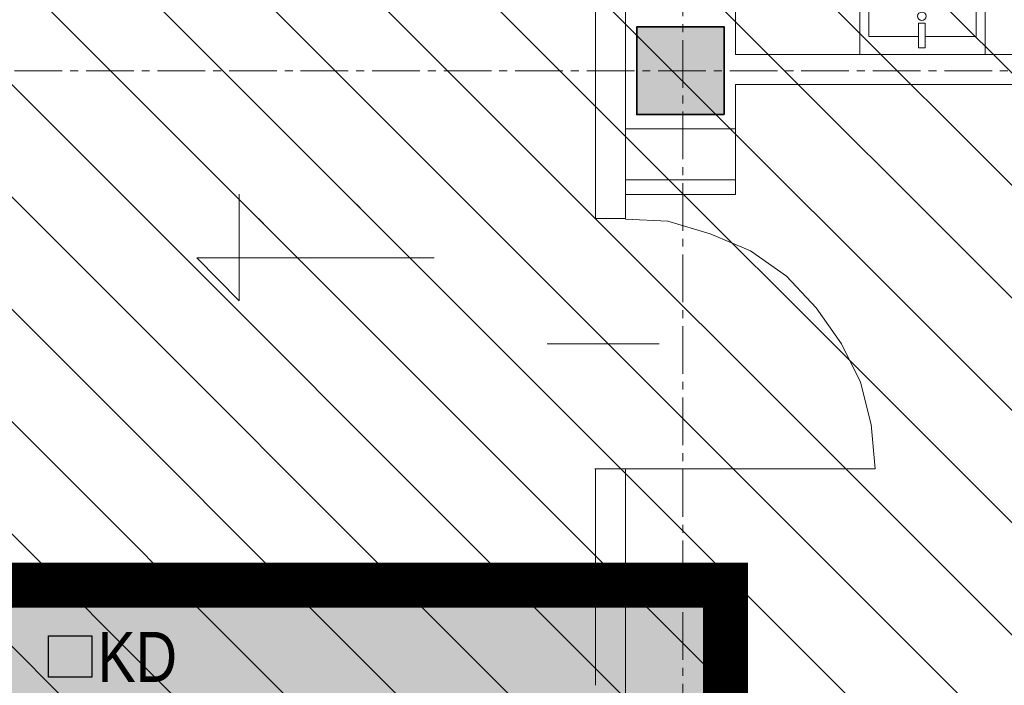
# Model space of a CAD drawing. Header units: millimetres. Extents: x -1413 to 4627, y 0 to 12711.
# Tile 240 of 247: x 2441 to 2834, y 10576 to 10842. Entities that reach past the tile are written whole.
import ezdxf

# ---------------------------------------------------------------- set-up
doc = ezdxf.new("R2010")
doc.units = ezdxf.units.MM
for name, pattern in [('ACAD_ISO02W100', [15, 12, -3]), ('CENTER2', [28.575, 19.05, -3.175, 3.175, -3.175]), ('DASHED2', [0.375, 0.25, -0.125])]:
    doc.linetypes.add(name, pattern=pattern)
doc.layers.add('72', color=1, linetype='Continuous')
for name, color, linetype, lineweight in [('sq_bud istn', 253, 'Continuous', 15), ('SQ_HATCH', 140, 'Continuous', 13), ('SQ_ISTN.Ściany', 140, 'Continuous', 35), ('SQ_Osie', 220, 'CENTER2', 9), ('SQ_TECHNOLOGIA', 251, 'Continuous', 9), ('SQ_ZAKRES_OPRACOWANIA', 7, 'ACAD_ISO02W100', 20)]:
    doc.layers.add(name, color=color, linetype=linetype, lineweight=lineweight)
doc.styles.add('Arial Narrow_2', font='ARIALN.TTF', dxfattribs={"height": 20})
pattern_1 = [(135, (-52710.16, -21414.304), (-22.45064, -22.45064), [])]

# ---------------------------------------------------------------- blocks, each defined once
blk = doc.blocks.new('sanit-umywalka')
for points in [[(47.78, -2.5), (0, -2.5), (0, 53.06), (47.78, 53.06)], [(14, 23.5), (14, 26.5), (3, 26.5), (3, 23.5)]]:
    blk.add_lwpolyline(points, close=True)
blk.add_lwpolyline([(8, 26.5), (8, 49.06), (43.78, 49.06), (43.78, 1.5), (8, 1.5), (8, 23.5)])
blk.add_circle((17, 25), 1.87)
blk = doc.blocks.new('słupy konstr bud B')
at = {"layer": 'SQ_ISTN.Ściany', "lineweight": 5}
h = blk.add_hatch(dxfattribs=at)
h.set_pattern_fill('JIS_STN_1E', color=256, scale=10)
h.paths.add_polyline_path([(21350.78, 18613.95), (21315.78, 18613.95), (21315.78, 18578.95), (21350.78, 18578.95)])
h.paths.add_polyline_path([(21890.78, 18613.95), (21855.78, 18613.95), (21855.78, 18578.95), (21890.78, 18578.95)])
h.paths.add_polyline_path([(22190.78, 18613.95), (22155.78, 18613.95), (22155.78, 18578.95), (22190.78, 18578.95)])
h.paths.add_polyline_path([(22730.78, 18613.95), (22695.78, 18613.95), (22695.78, 18578.95), (22730.78, 18578.95)])
h.paths.add_polyline_path([(22730.78, 17953.95), (22695.78, 17953.95), (22695.78, 17918.95), (22730.78, 17918.95)])
h.paths.add_polyline_path([(22190.78, 17953.95), (22155.78, 17953.95), (22155.78, 17918.95), (22190.78, 17918.95)])
h.paths.add_polyline_path([(21890.78, 17953.95), (21855.78, 17953.95), (21855.78, 17918.95), (21890.78, 17918.95)])
h.paths.add_polyline_path([(21350.78, 17953.95), (21315.78, 17953.95), (21315.78, 17918.95), (21350.78, 17918.95)])
h.paths.add_polyline_path([(21350.78, 17293.95), (21315.78, 17293.95), (21315.78, 17258.95), (21350.78, 17258.95)])
h.paths.add_polyline_path([(21890.78, 17293.95), (21855.78, 17293.95), (21855.78, 17258.95), (21890.78, 17258.95)])
h.paths.add_polyline_path([(22190.78, 17293.95), (22155.78, 17293.95), (22155.78, 17258.95), (22190.78, 17258.95)])
h.paths.add_polyline_path([(22730.78, 17293.95), (22695.78, 17293.95), (22695.78, 17258.95), (22730.78, 17258.95)])
h.paths.add_polyline_path([(22695.78, 16633.95), (22730.78, 16633.95), (22730.78, 16598.95), (22695.78, 16598.95)])
h.paths.add_polyline_path([(22695.78, 14653.95), (22730.78, 14653.95), (22730.78, 14618.95), (22695.78, 14618.95)])
h.paths.add_polyline_path([(22695.78, 15313.95), (22730.78, 15313.95), (22730.78, 15278.95), (22695.78, 15278.95)])
h.paths.add_polyline_path([(22695.78, 15973.95), (22730.78, 15973.95), (22730.78, 15938.95), (22695.78, 15938.95)])
h.paths.add_polyline_path([(22155.78, 14653.95), (22190.78, 14653.95), (22190.78, 14618.95), (22155.78, 14618.95)])
h.paths.add_polyline_path([(22155.78, 15313.95), (22190.78, 15313.95), (22190.78, 15278.95), (22155.78, 15278.95)])
h.paths.add_polyline_path([(22155.78, 15973.95), (22190.78, 15973.95), (22190.78, 15938.95), (22155.78, 15938.95)])
h.paths.add_polyline_path([(22155.78, 16633.95), (22190.78, 16633.95), (22190.78, 16598.95), (22155.78, 16598.95)])
h.paths.add_polyline_path([(21855.78, 14653.95), (21890.78, 14653.95), (21890.78, 14618.95), (21855.78, 14618.95)])
h.paths.add_polyline_path([(21855.78, 15313.95), (21890.78, 15313.95), (21890.78, 15278.95), (21855.78, 15278.95)])
h.paths.add_polyline_path([(21855.78, 15973.95), (21890.78, 15973.95), (21890.78, 15938.95), (21855.78, 15938.95)])
h.paths.add_polyline_path([(21855.78, 16633.95), (21890.78, 16633.95), (21890.78, 16598.95), (21855.78, 16598.95)])
h.paths.add_polyline_path([(21315.78, 14653.95), (21350.78, 14653.95), (21350.78, 14618.95), (21315.78, 14618.95)])
h.paths.add_polyline_path([(21315.78, 15313.95), (21350.78, 15313.95), (21350.78, 15278.95), (21315.78, 15278.95)])
h.paths.add_polyline_path([(21315.78, 15973.95), (21350.78, 15973.95), (21350.78, 15938.95), (21315.78, 15938.95)])
h.paths.add_polyline_path([(21315.78, 16633.95), (21350.78, 16633.95), (21350.78, 16598.95), (21315.78, 16598.95)])
at = {"layer": 'SQ_ISTN.Ściany'}
blk.add_lwpolyline([(21855.78, 14653.95), (21890.78, 14653.95), (21890.78, 14618.95), (21855.78, 14618.95)], close=True, dxfattribs=at)
blk = doc.blocks.new('stan projektowany')
at = {"layer": 'sq_bud istn'}
h = blk.add_hatch(dxfattribs=at)
h.set_pattern_fill('LINE', color=256, scale=10, angle=135)
h.set_pattern_definition(pattern_1)
h.paths.add_polyline_path([(-15144.65, 11515.59), (-15046.65, 11515.59), (-15046.65, 11777.98), (-17204.52, 11777.98), (-17204.52, 11515.59), (-16664.65, 11515.59), (-16667.99, 10408.67), (-17204.52, 10408.67), (-17204.52, 8874.34), (-16667.99, 8874.34), (-16667.99, 8504.05), (-16382.65, 8503.65), (-16382.93, 8841.15), (-16219.65, 8841.15), (-16219.65, 9267.59), (-16019.65, 9267.59), (-16019.65, 10563.13), (-15789.65, 10563.13), (-15789.65, 10483.59), (-15752.65, 10483.59), (-15144.65, 10483.59)])
h = blk.add_hatch(dxfattribs=at)
h.set_pattern_fill('LINE', color=256, scale=10, angle=135)
h.set_pattern_definition(pattern_1)
h.paths.add_polyline_path([(-15917.53, 10770.94), (-15920.07, 10770.94), (-15920.92, 10770.08), (-15921.76, 10770.08), (-15921.76, 10769.24), (-15922.61, 10769.24), (-15922.61, 10768.4), (-15922.61, 10768.4), (-15923.45, 10767.54), (-15923.45, 10766.7), (-15923.45, 10765.85), (-15924.3, 10765.85), (-15924.3, 10765.01), (-15924.3, 10763.31), (-15924.3, 10759.93), (-15924.3, 10757.39), (-15924.3, 10756.55), (-15924.3, 10756.55), (-15923.45, 10755.7), (-15923.45, 10754.86), (-15923.45, 10754.01), (-15917.53, 10754.01), (-15918.38, 10754.01), (-15919.22, 10754.86), (-15919.22, 10754.86), (-15920.07, 10755.7), (-15920.07, 10756.55), (-15920.07, 10757.39), (-15920.07, 10758.24), (-15920.92, 10759.09), (-15920.92, 10761.62), (-15920.92, 10762.47), (-15920.07, 10763.31), (-15920.07, 10764.16), (-15920.07, 10765.01), (-15920.07, 10765.85), (-15920.07, 10766.7), (-15919.22, 10766.7), (-15919.22, 10767.54), (-15912.46, 10767.54), (-15912.46, 10769.24), (-15913.3, 10769.24), (-15914.15, 10770.08), (-15914.15, 10770.08), (-15915, 10770.94), (-15916.69, 10770.94)])
h = blk.add_hatch(dxfattribs=at)
h.set_pattern_fill('LINE', color=256, scale=10, angle=135)
h.set_pattern_definition(pattern_1)
h.paths.add_polyline_path([(-15912.46, 10767.54), (-15917.53, 10767.54), (-15915.84, 10767.54), (-15915.84, 10766.7), (-15915.84, 10766.7), (-15915, 10765.85), (-15915, 10765.01), (-15915, 10764.16), (-15915, 10760.78), (-15915, 10758.24), (-15915, 10757.39), (-15915, 10756.55), (-15915, 10755.7), (-15915.84, 10755.7), (-15915.84, 10754.86), (-15916.69, 10754.86), (-15916.69, 10754.01), (-15923.45, 10754.01), (-15922.61, 10753.17), (-15922.61, 10752.31), (-15921.76, 10752.31), (-15920.92, 10751.47), (-15920.07, 10751.47), (-15919.22, 10750.63), (-15915.84, 10750.63), (-15915, 10751.47), (-15914.15, 10751.47), (-15913.3, 10752.31), (-15913.3, 10753.17), (-15912.46, 10753.17), (-15912.46, 10754.01), (-15912.46, 10754.01), (-15911.6, 10754.86), (-15911.6, 10756.55), (-15911.6, 10757.39), (-15911.6, 10758.24), (-15910.77, 10759.09), (-15910.77, 10759.93), (-15910.77, 10763.31), (-15911.6, 10763.31), (-15911.6, 10765.01), (-15911.6, 10765.85), (-15911.6, 10766.7), (-15911.6, 10767.54)])
h = blk.add_hatch(dxfattribs=at)
h.set_pattern_fill('LINE', color=256, scale=10, angle=135)
h.set_pattern_definition(pattern_1)
h.paths.add_polyline_path([(-15879.46, 10770.94), (-15881.99, 10770.94), (-15882.84, 10770.08), (-15883.68, 10770.08), (-15883.68, 10769.24), (-15884.53, 10769.24), (-15884.53, 10768.4), (-15884.53, 10768.4), (-15885.38, 10767.54), (-15885.38, 10766.7), (-15885.38, 10765.85), (-15886.22, 10765.85), (-15886.22, 10765.01), (-15886.22, 10763.31), (-15886.22, 10759.93), (-15886.22, 10757.39), (-15886.22, 10756.55), (-15886.22, 10756.55), (-15885.38, 10755.7), (-15885.38, 10754.86), (-15885.38, 10754.01), (-15879.46, 10754.01), (-15880.3, 10754.01), (-15881.15, 10754.86), (-15881.15, 10754.86), (-15881.99, 10755.7), (-15881.99, 10756.55), (-15881.99, 10757.39), (-15881.99, 10758.24), (-15882.84, 10759.09), (-15882.84, 10761.62), (-15882.84, 10762.47), (-15881.99, 10763.31), (-15881.99, 10764.16), (-15881.99, 10765.01), (-15881.99, 10765.85), (-15881.99, 10766.7), (-15881.15, 10766.7), (-15881.15, 10767.54), (-15874.38, 10767.54), (-15874.38, 10769.24), (-15875.23, 10769.24), (-15876.07, 10770.08), (-15876.07, 10770.08), (-15876.92, 10770.94), (-15878.61, 10770.94)])
h = blk.add_hatch(dxfattribs=at)
h.set_pattern_fill('LINE', color=256, scale=10, angle=135)
h.set_pattern_definition(pattern_1)
h.paths.add_polyline_path([(-15874.38, 10767.54), (-15879.46, 10767.54), (-15877.76, 10767.54), (-15877.76, 10766.7), (-15877.76, 10766.7), (-15876.92, 10765.85), (-15876.92, 10765.01), (-15876.92, 10764.16), (-15876.92, 10760.78), (-15876.92, 10758.24), (-15876.92, 10757.39), (-15876.92, 10756.55), (-15876.92, 10755.7), (-15877.76, 10755.7), (-15877.76, 10754.86), (-15878.61, 10754.86), (-15878.61, 10754.01), (-15885.38, 10754.01), (-15884.53, 10753.17), (-15884.53, 10752.31), (-15883.68, 10752.31), (-15882.84, 10751.47), (-15881.99, 10751.47), (-15881.15, 10750.63), (-15877.76, 10750.63), (-15876.92, 10751.47), (-15876.07, 10751.47), (-15875.23, 10752.31), (-15875.23, 10753.17), (-15874.38, 10753.17), (-15874.38, 10754.01), (-15874.38, 10754.01), (-15873.53, 10754.86), (-15873.53, 10756.55), (-15873.53, 10757.39), (-15873.53, 10758.24), (-15872.69, 10759.09), (-15872.69, 10759.93), (-15872.69, 10763.31), (-15873.53, 10763.31), (-15873.53, 10765.01), (-15873.53, 10765.85), (-15873.53, 10766.7), (-15873.53, 10767.54)])
h = blk.add_hatch(dxfattribs=at)
h.set_pattern_fill('LINE', color=256, scale=10, angle=135)
h.set_pattern_definition(pattern_1)
h.paths.add_polyline_path([(-15903.99, 10755.7), (-15908.23, 10755.7), (-15908.23, 10751.47), (-15905.68, 10751.47), (-15905.68, 10750.63), (-15905.68, 10750.63), (-15906.53, 10749.77), (-15906.53, 10748.94), (-15907.37, 10748.94), (-15907.37, 10748.08), (-15908.23, 10748.08), (-15908.23, 10746.39), (-15907.37, 10747.24), (-15906.53, 10747.24), (-15905.68, 10748.08), (-15904.84, 10748.08), (-15904.84, 10748.94), (-15904.84, 10748.94), (-15903.99, 10749.77), (-15903.99, 10751.47)])
at = {"layer": 'SQ_HATCH'}
h = blk.add_hatch(dxfattribs=at)
h.set_pattern_fill('ANGLE')
h.set_pattern_definition([(0, (-10464.962, 6233.929), (0, 6.985), [5.08, -1.905]), (90, (-10464.962, 6233.929), (-6.985, 4e-16), [5.08, -1.905])])
h.paths.add_polyline_path([(-15233.14, 8198.65), (-15198.14, 8198.65), (-15176.65, 8198.65), (-15176.65, 8216.15), (-15144.65, 8216.15), (-15144.65, 8147.15), (-15144.65, 7886.15), (-15144.65, 7837.15), (-15144.65, 7734.77), (-15104.65, 7734.77), (-15104.65, 10535.59), (-15737.65, 10535.59), (-15737.65, 10615.59), (-15789.65, 10615.59), (-16075.65, 10615.59), (-16075.65, 9587.27), (-16120.11, 9587.27), (-16120.11, 9436.61), (-16071.65, 9436.61), (-16071.65, 9307.59), (-16259.65, 9307.59), (-16259.65, 8898.65), (-16704.65, 8898.65), (-16704.65, 7768.15), (-16704.65, 7751.82), (-16685.57, 7751.82), (-16685.57, 7130.61), (-16718.15, 7131.63), (-16718.15, 7178.15), (-16999.65, 7178.15), (-16999.65, 7808.15), (-19394.65, 7808.15), (-19394.65, 6211.23), (-19462.48, 6211.23), (-19462.48, 5925.46), (-18509.26, 5925.46), (-18509.26, 6211.23), (-17103.03, 6223.02), (-17103.03, 5881.49), (-15104.65, 5873.27), (-15104.65, 7734.77), (-15144.65, 7734.77), (-15144.65, 7707.15), (-15176.65, 7707.15), (-15176.65, 7706.65), (-15176.65, 7706.65), (-15259.89, 7706.65), (-15259.87, 7706.75), (-15259.87, 7707.15), (-15292.71, 7707.15), (-15292.71, 7696.65), (-15292.7, 7696.65), (-15292.71, 7706.65), (-15297.71, 7706.65), (-15297.7, 7699.45, 0.414214), (-15297.4, 7699.15), (-15296.5, 7699.15, -0.414214), (-15296.2, 7698.85), (-15296.2, 7696.95, 0.527766), (-15295.86, 7696.59, -0.450501), (-15295.27, 7696.07, -0.414104), (-15295.79, 7695.54), (-15295.07, 7695.5), (-15295.79, 7695.54, -0.414323), (-15296.32, 7696.07, -0.409171), (-15295.87, 7696.65, -0.450389), (-15296.2, 7696.95), (-15296.2, 7698.85, 0.414214), (-15296.5, 7699.15), (-15297.4, 7699.15, -0.414214), (-15297.7, 7699.45), (-15297.71, 7706.65), (-15292.71, 7706.65), (-15292.71, 7707.15), (-15259.87, 7707.15), (-15259.87, 7734.77), (-15473.3, 7734.77), (-15473.3, 7771.14, -0.414214), (-15477.3, 7775.14, -1), (-15469.3, 7775.14, -0.414214), (-15473.3, 7771.14), (-15473.3, 7749.3), (-15457.7, 7749.3), (-15457.7, 7760.15), (-15457.96, 7760.19), (-15457.96, 7773.87), (-15457.96, 7787.54), (-15457.7, 7799.3), (-15457.7, 7787.58), (-15431.62, 7791.36, -0.038172), (-15427.99, 7791.64, -0.032853), (-15424.84, 7791.44, -0.057631), (-15419.72, 7790.17, -0.057695), (-15415.53, 7788.02, -0.068919), (-15411.87, 7784.77, -0.070278), (-15409.44, 7780.92, -0.066142), (-15408.18, 7776.69, -0.045653), (-15407.94, 7773.2, -0.032968), (-15408.15, 7770.68, -0.068737), (-15409.44, 7766.28, -0.070278), (-15411.87, 7762.43, -0.068919), (-15415.53, 7759.18, -0.057695), (-15419.72, 7757.03, -0.057631), (-15424.84, 7755.76, -0.032853), (-15427.99, 7755.56, -0.033182), (-15431.15, 7755.77), (-15457.7, 7760.15), (-15457.7, 7749.3), (-15473.3, 7749.3), (-15473.3, 7734.77), (-15259.87, 7734.77), (-15259.87, 7837.15), (-15259.9, 7837.15), (-15259.87, 7837.13), (-15176.65, 7837.15), (-15176.65, 7734.77), (-15144.65, 7734.77), (-15144.65, 7837.15), (-15144.65, 7886.15), (-15176.65, 7886.15), (-15176.65, 8147.15), (-15176.65, 8163.65), (-15198.14, 8163.65), (-15233.14, 8163.65)])
at = {"layer": 'SQ_ISTN.Ściany', "lineweight": 5}
h = blk.add_hatch(dxfattribs=at)
h.set_pattern_fill('JIS_STN_1E', color=256, scale=10, angle=180)
h.set_pattern_definition([(225, (6117.647, 25457.596), (7.0710678, -7.0710678), []), (225, (6110.597, 25457.596), (7.0710678, -7.0710678), [10, -5])])
h.paths.add_polyline_path([(-15233.14, 6843.65), (-15198.14, 6843.65), (-15198.14, 6878.65), (-15233.14, 6878.65)])
h.paths.add_polyline_path([(-15773.14, 6843.65), (-15738.14, 6843.65), (-15738.14, 6878.65), (-15773.14, 6878.65)])
h.paths.add_polyline_path([(-16073.14, 6843.65), (-16038.14, 6843.65), (-16038.14, 6878.65), (-16073.14, 6878.65)])
h.paths.add_polyline_path([(-16613.14, 6843.65), (-16578.14, 6843.65), (-16578.14, 6878.65), (-16613.14, 6878.65)])
h.paths.add_polyline_path([(-16613.14, 7503.65), (-16578.14, 7503.65), (-16578.14, 7538.65), (-16613.14, 7538.65)])
h.paths.add_polyline_path([(-16073.14, 7503.65), (-16038.14, 7503.65), (-16038.14, 7538.65), (-16073.14, 7538.65)])
h.paths.add_polyline_path([(-15773.14, 7503.65), (-15738.14, 7503.65), (-15738.14, 7538.65), (-15773.14, 7538.65)])
h.paths.add_polyline_path([(-15233.14, 7503.65), (-15198.14, 7503.65), (-15198.14, 7538.65), (-15233.14, 7538.65)])
h.paths.add_polyline_path([(-15233.14, 8163.65), (-15198.14, 8163.65), (-15198.14, 8198.65), (-15233.14, 8198.65)])
h.paths.add_polyline_path([(-15773.14, 8163.65), (-15738.14, 8163.65), (-15738.14, 8198.65), (-15773.14, 8198.65)])
h.paths.add_polyline_path([(-16073.14, 8163.65), (-16038.14, 8163.65), (-16038.14, 8198.65), (-16073.14, 8198.65)])
h.paths.add_polyline_path([(-16613.14, 8163.65), (-16578.14, 8163.65), (-16578.14, 8198.65), (-16613.14, 8198.65)])
h.paths.add_polyline_path([(-16578.14, 8823.65), (-16613.14, 8823.65), (-16613.14, 8858.65), (-16578.14, 8858.65)])
h.paths.add_polyline_path([(-16578.14, 10803.65), (-16613.14, 10803.65), (-16613.14, 10838.65), (-16578.14, 10838.65)])
h.paths.add_polyline_path([(-16578.14, 10143.65), (-16613.14, 10143.65), (-16613.14, 10178.65), (-16578.14, 10178.65)])
h.paths.add_polyline_path([(-16578.14, 9483.65), (-16613.14, 9483.65), (-16613.14, 9518.65), (-16578.14, 9518.65)])
h.paths.add_polyline_path([(-16038.14, 10803.65), (-16073.14, 10803.65), (-16073.14, 10838.65), (-16038.14, 10838.65)])
h.paths.add_polyline_path([(-16038.14, 10143.65), (-16073.14, 10143.65), (-16073.14, 10178.65), (-16038.14, 10178.65)])
h.paths.add_polyline_path([(-16038.14, 9483.65), (-16073.14, 9483.65), (-16073.14, 9518.65), (-16038.14, 9518.65)])
h.paths.add_polyline_path([(-16038.14, 8823.65), (-16073.14, 8823.65), (-16073.14, 8858.65), (-16038.14, 8858.65)])
h.paths.add_polyline_path([(-15738.14, 10803.65), (-15773.14, 10803.65), (-15773.14, 10838.65), (-15738.14, 10838.65)])
h.paths.add_polyline_path([(-15738.14, 10143.65), (-15773.14, 10143.65), (-15773.14, 10178.65), (-15738.14, 10178.65)])
h.paths.add_polyline_path([(-15738.14, 9483.65), (-15773.14, 9483.65), (-15773.14, 9518.65), (-15738.14, 9518.65)])
h.paths.add_polyline_path([(-15738.14, 8823.65), (-15773.14, 8823.65), (-15773.14, 8858.65), (-15738.14, 8858.65)])
h.paths.add_polyline_path([(-15198.14, 10803.65), (-15233.14, 10803.65), (-15233.14, 10838.65), (-15198.14, 10838.65)])
h.paths.add_polyline_path([(-15198.14, 10143.65), (-15233.14, 10143.65), (-15233.14, 10178.65), (-15198.14, 10178.65)])
h.paths.add_polyline_path([(-15198.14, 9483.65), (-15233.14, 9483.65), (-15233.14, 9518.65), (-15198.14, 9518.65)])
h.paths.add_polyline_path([(-15198.14, 8823.65), (-15233.14, 8823.65), (-15233.14, 8858.65), (-15198.14, 8858.65)])
at = {"layer": 'sq_bud istn'}
for p, q in [((-15789.65, 10931.42), (-15789.65, 10762.06)), ((-15777.65, 10931.42), (-15777.65, 10762.06)), ((-15233.14, 10827.59), (-15733.65, 10827.59)), ((-15233.14, 10815.59), (-15733.65, 10815.59)), ((-15777.65, 10762.06), (-15789.65, 10762.06)), ((-15777.65, 10662.06), (-15789.88, 10662.06)), ((-15789.65, 10662.06), (-15789.65, 10575.59)), ((-15777.65, 10662.06), (-15789.65, 10662.06)), ((-15777.65, 10662.06), (-15777.65, 10575.59)), ((-15777.65, 10575.59), (-15777.65, 10495.59))]:
    blk.add_line(p, q, dxfattribs=at)
for points in [[(-15733.65, 10827.59), (-15733.65, 10890.66), (-15777.65, 10890.66)], [(-15777.65, 10771.66), (-15733.65, 10771.66), (-15733.65, 10815.59)], [(-15733.65, 10777.58), (-15777.65, 10777.58), (-15777.65, 10797.88), (-15733.65, 10797.88)], [(-15931.92, 10771.77), (-15931.92, 10729.19), (-15948.84, 10746.39), (-15854.07, 10746.39)], [(-15777.65, 10662.06), (-15677.8, 10662.06), (-15679.5, 10679.83), (-15683.72, 10696.75), (-15691.34, 10711.98), (-15701.49, 10726.36), (-15713.34, 10739.06), (-15727.73, 10749.21), (-15743.81, 10755.98), (-15760.72, 10761.06), (-15777.65, 10761.9)], [(-15764.12, 10711.98), (-15808.96, 10711.98)]]:
    blk.add_lwpolyline(points, dxfattribs=at)
at = {"layer": 'SQ_Osie'}
blk.add_line((-15754.65, 11604.94), (-15754.65, 6094.73), dxfattribs=at)
blk.add_lwpolyline([(-15059.67, 10821.15), (-16726.65, 10821.15)], dxfattribs=at)
at = {"layer": 'SQ_ZAKRES_OPRACOWANIA', "color": 251, "linetype": 'DASHED2', "ltscale": 100, "true_color": 0x636466, "const_width": 18}
blk.add_lwpolyline([(-16075.65, 9587.27), (-16075.65, 10615.59), (-15789.65, 10615.59), (-15737.65, 10615.59), (-15737.65, 10535.59), (-15104.65, 10541.71), (-15104.65, 7946.16)], dxfattribs=at)
at = {"layer": 'sq_bud istn', "xscale": -0.9, "yscale": 0.9, "zscale": 0.9, "rotation": 270}
blk.add_blockref('sanit-umywalka', (-15681.72, 10827.59), dxfattribs=at)
at = {"layer": 'SQ_ISTN.Ściany', "rotation": 180}
blk.add_blockref('słupy konstr bud B', (6117.65, 25457.6), dxfattribs=at)
blk = doc.blocks.new('WYPOSAŻENIE')
at = {"layer": '72', "color": 30, "true_color": 0xf26722}
blk.add_lwpolyline([(7622.8, 941.07), (7640.11, 941.07), (7640.11, 924.54), (7622.8, 924.54)], close=True, dxfattribs=at)
at = {"layer": '72', "color": 30, "true_color": 0xf26722, "insert": (7658.23, 932.65), "char_height": 20, "width": 109.2971, "attachment_point": 5, "style": 'Arial Narrow_2'}
blk.add_mtext('KD', dxfattribs=at)

msp = doc.modelspace()

# ---------------------------------------------------------------- hatches: boundary and pattern name
at = {"layer": 'SQ_HATCH'}
h = msp.add_hatch(dxfattribs=at)
h.set_pattern_fill('ANGLE')
h.set_pattern_definition([(0, (7995.666, 6233.929), (0, 6.985), [5.08, -1.905]), (90, (7995.666, 6233.929), (-6.985, 4e-16), [5.08, -1.905])])
h.paths.add_polyline_path([(3227.49, 8198.65), (3262.49, 8198.65), (3283.98, 8198.65), (3283.98, 8216.15), (3315.98, 8216.15), (3315.98, 8147.15), (3315.98, 7886.15), (3315.98, 7837.15), (3315.98, 7734.77), (3355.98, 7734.77), (3355.98, 10535.59), (2722.98, 10535.59), (2722.98, 10615.59), (2670.98, 10615.59), (2384.98, 10615.59), (2384.98, 9587.27), (2340.51, 9587.27), (2340.51, 9436.61), (2388.98, 9436.61), (2388.98, 9307.59), (2200.98, 9307.59), (2200.98, 8898.65), (1755.98, 8898.65), (1755.98, 7768.15), (1755.98, 7751.82), (1775.06, 7751.82), (1775.06, 7130.61), (1742.48, 7131.63), (1742.48, 7178.15), (1460.98, 7178.15), (1460.98, 7808.15), (-934.02, 7808.15), (-934.02, 6211.23), (-1001.86, 6211.23), (-1001.86, 5925.46), (-48.63, 5925.46), (-48.63, 6211.23), (1357.6, 6223.02), (1357.6, 5881.49), (3355.98, 5873.27), (3355.98, 7734.77), (3315.98, 7734.77), (3315.98, 7707.15), (3283.98, 7707.15), (3283.98, 7706.65), (3283.98, 7706.65), (3200.74, 7706.65), (3200.76, 7706.75), (3200.76, 7707.15), (3167.92, 7707.15), (3167.92, 7696.65), (3167.92, 7696.65), (3167.92, 7706.65), (3162.92, 7706.65), (3162.92, 7699.45, 0.414214), (3163.22, 7699.15), (3164.12, 7699.15, -0.414214), (3164.42, 7698.85), (3164.42, 7696.95, 0.527766), (3164.77, 7696.59, -0.450501), (3165.36, 7696.07, -0.414104), (3164.83, 7695.54), (3165.56, 7695.5), (3164.83, 7695.54, -0.414323), (3164.3, 7696.07, -0.409171), (3164.76, 7696.65, -0.450389), (3164.42, 7696.95), (3164.42, 7698.85, 0.414214), (3164.12, 7699.15), (3163.22, 7699.15, -0.414214), (3162.92, 7699.45), (3162.92, 7706.65), (3167.92, 7706.65), (3167.92, 7707.15), (3200.76, 7707.15), (3200.76, 7734.77), (2987.32, 7734.77), (2987.32, 7771.14, -0.414214), (2983.32, 7775.14, -1), (2991.32, 7775.14, -0.414214), (2987.32, 7771.14), (2987.32, 7749.3), (3002.93, 7749.3), (3002.93, 7760.15), (3002.67, 7760.19), (3002.67, 7773.87), (3002.67, 7787.54), (3002.93, 7799.3), (3002.93, 7787.58), (3029, 7791.36, -0.038172), (3032.64, 7791.64, -0.032853), (3035.79, 7791.44, -0.057631), (3040.91, 7790.17, -0.057695), (3045.1, 7788.02, -0.068919), (3048.75, 7784.77, -0.070278), (3051.19, 7780.92, -0.066142), (3052.45, 7776.69, -0.045653), (3052.69, 7773.2, -0.032968), (3052.48, 7770.68, -0.068737), (3051.19, 7766.28, -0.070278), (3048.75, 7762.43, -0.068919), (3045.1, 7759.18, -0.057695), (3040.91, 7757.03, -0.057631), (3035.79, 7755.76, -0.032853), (3032.64, 7755.56, -0.033182), (3029.48, 7755.77), (3002.93, 7760.15), (3002.93, 7749.3), (2987.32, 7749.3), (2987.32, 7734.77), (3200.76, 7734.77), (3200.75, 7837.15), (3200.73, 7837.15), (3200.75, 7837.13), (3283.98, 7837.15), (3283.98, 7734.77), (3315.98, 7734.77), (3315.98, 7837.15), (3315.98, 7886.15), (3283.98, 7886.15), (3283.98, 8147.15), (3283.98, 8163.65), (3262.49, 8163.65), (3227.49, 8163.65)])

# ---------------------------------------------------------------- block references
at = {"layer": 'SQ_TECHNOLOGIA'}
msp.add_blockref('WYPOSAŻENIE', (-5170.27, 9654.29), dxfattribs=at)
at = {"layer": 'SQ_ZAKRES_OPRACOWANIA', "color": 251, "linetype": 'DASHED2', "ltscale": 100, "true_color": 0x636466}
msp.add_blockref('stan projektowany', (18460.63, 0), dxfattribs=at)

doc.saveas('drawing.dxf')
